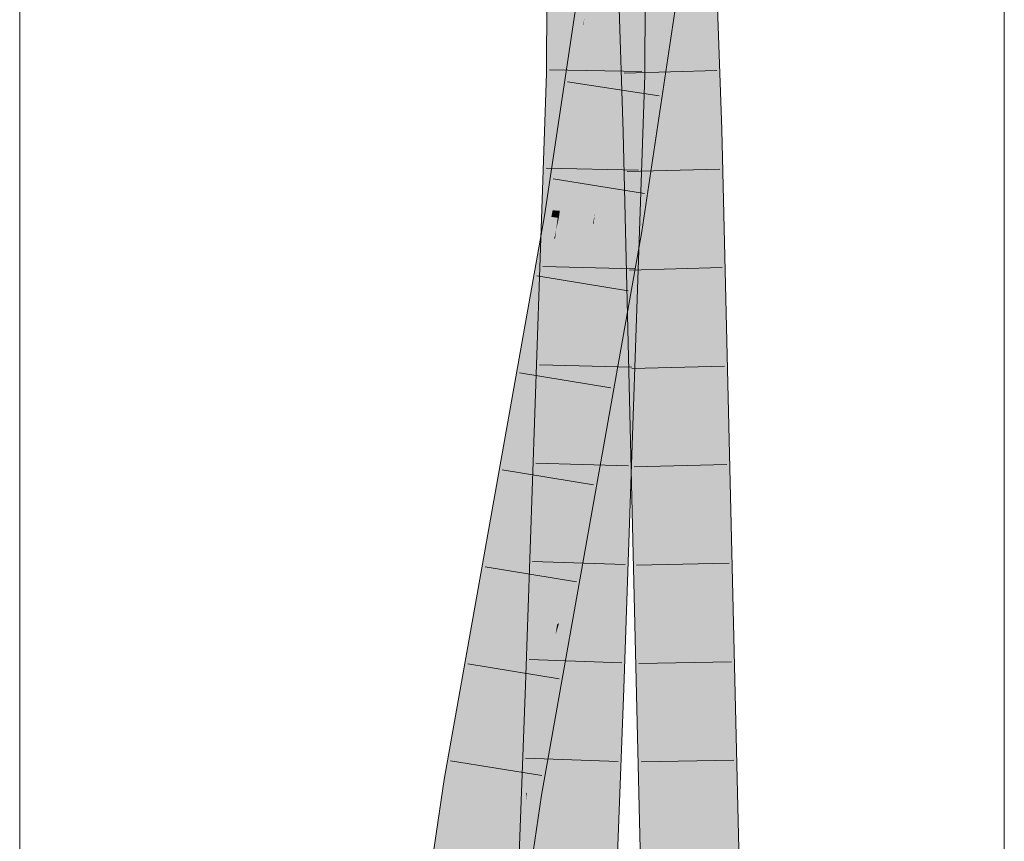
# Model space of a CAD drawing. Extents: x -620 to 3480, y 62 to 1107.
# Tile 215 of 244: x 170.82 to 173.32, y 803.98 to 806.06. Entities that reach past the tile are written whole.
import ezdxf

# ---------------------------------------------------------------- set-up
doc = ezdxf.new("R2010")
doc.units = 0
doc.layers.get('0').update_dxf_attribs({"lineweight": 35})
doc.layers.add('E_Detail_Linie_Text_Bem', color=7, linetype='Continuous', lineweight=13)
for name, color, linetype, lineweight, true_color in [('E_Leerrohr 25-A06G9GVN8I', 7, 'Continuous', 9, 0xff8000), ('E_Leerrohr 25-Shading', 7, 'Continuous', 9, 0xff8000), ('E_Leerrohr 32-A06G9GVS8I', 7, 'Continuous', 9, 0x00b300), ('E_Leerrohr 32-Shading', 7, 'Continuous', 9, 0x00b300)]:
    doc.layers.add(name, color=color, linetype=linetype, lineweight=lineweight, true_color=true_color)

# ---------------------------------------------------------------- blocks, each defined once
blk = doc.blocks.new('Shading-A06G9GDP8I', base_point=(250.5309, 772.3447))
at = {"layer": 'E_Leerrohr 25-Shading', "color": 31, "true_color": 0xfabd7f}
for points in [[(172.3847, 805.7767), (172.4731, 805.7792), (172.3096, 808.0059), (172.398, 808.009)], [(172.4765, 805.7794), (172.4447, 806.6822), (172.4731, 805.7792), (172.4427, 806.6823)], [(172.4785, 805.7794), (172.4696, 806.6808), (172.4765, 805.7794), (172.4447, 806.6822)], [(172.4785, 805.7794), (172.5245, 805.7807), (172.4696, 806.6808), (172.5091, 806.6785)], [(172.5091, 806.6785), (172.5245, 805.7807), (172.5156, 806.6781)], [(172.5156, 806.6782), (172.5245, 805.7807), (172.5313, 806.6773), (172.5614, 805.7818)], [(172.4731, 805.7792), (172.3847, 805.7767), (172.4713, 804.89), (172.4058, 804.888)], [(172.4731, 805.7792), (172.4713, 804.89), (172.4808, 805.4548)], [(172.4765, 805.7794), (172.4731, 805.7792), (172.4795, 805.6774)], [(172.4731, 805.7792), (172.4803, 805.5295), (172.4792, 805.683)], [(172.4803, 805.5295), (172.4731, 805.7792), (172.4808, 805.4548)], [(172.4785, 805.7794), (172.4765, 805.7794), (172.4791, 805.691)], [(172.5308, 804.868), (172.5245, 805.7807), (172.4791, 805.691), (172.4785, 805.7794)], [(172.5308, 804.868), (172.5614, 805.7818), (172.5245, 805.7807)], [(172.5308, 804.868), (172.5712, 804.2296), (172.5614, 805.7818), (172.5824, 804.8968)], [(172.5308, 804.868), (172.4791, 805.691), (172.4795, 805.6774)], [(172.4803, 805.5295), (172.5023, 804.7607), (172.4792, 805.683), (172.4795, 805.6774)], [(172.5308, 804.868), (172.4795, 805.6774), (172.5388, 803.7144)], [(172.5399, 803.5494), (172.5388, 803.7144), (172.5023, 804.7607), (172.4795, 805.6774)], [(172.4941, 804.8907), (172.5324, 803.5493), (172.4803, 805.5295), (172.5023, 804.7607)], [(172.4941, 804.8907), (172.4803, 805.5295), (172.4808, 805.4548)], [(172.4713, 804.89), (172.4941, 804.8907), (172.4808, 805.4548)], [(172.4058, 804.888), (172.4375, 803.5478), (172.4941, 804.8907), (172.5258, 803.5492)], [(172.4941, 804.8907), (172.5258, 803.5492), (172.5324, 803.5493)], [(172.5712, 804.2296), (172.6142, 803.5505), (172.5824, 804.8968)], [(172.5388, 803.7144), (172.5712, 804.2296), (172.5308, 804.868)], [(172.5399, 803.5494), (172.5023, 804.7607), (172.537, 803.5493)], [(172.5023, 804.7607), (172.5324, 803.5493), (172.537, 803.5493)], [(172.5388, 803.7144), (172.5438, 803.5494), (172.5712, 804.2296), (172.5599, 803.5497)], [(172.5599, 803.5497), (172.6142, 803.5505), (172.5712, 804.2296)]]:
    blk.add_solid(points, dxfattribs=at)
at = {"layer": 'E_Leerrohr 25-Shading', "color": 43, "true_color": 0xd7ab7f}
for points in [[(172.3096, 808.0059), (172.3278, 806.3785), (172.3833, 805.7767), (172.3481, 805.7757)], [(172.3096, 808.0059), (172.3833, 805.7767), (172.3847, 805.7767)], [(172.5951, 805.7828), (172.5662, 806.6755), (172.5313, 806.6773), (172.5313, 806.6775)], [(172.5313, 806.6773), (172.5614, 805.7818), (172.5951, 805.7828)], [(172.598, 805.7828), (172.568, 806.6754), (172.5951, 805.7828), (172.5662, 806.6755)], [(172.369, 805.4539), (172.3833, 805.7767), (172.3481, 805.7757)], [(172.3481, 805.7757), (172.3558, 805.4534), (172.369, 805.4539), (172.3603, 805.3402)], [(172.369, 805.4539), (172.3746, 805.5266), (172.3833, 805.7767), (172.3851, 805.6937)], [(172.3867, 805.6852), (172.3847, 805.7767), (172.3856, 805.6702), (172.3833, 805.7767)], [(172.3869, 805.6871), (172.3847, 805.7767), (172.3867, 805.6852)], [(172.5951, 805.7828), (172.5614, 805.7818), (172.6, 805.6989), (172.6508, 803.5511)], [(172.5614, 805.7818), (172.5824, 804.8968), (172.6508, 803.5511), (172.6367, 803.5509)], [(172.598, 805.7828), (172.5951, 805.7828), (172.6, 805.6989)], [(172.3746, 805.5266), (172.3856, 805.6702), (172.3851, 805.6937)], [(172.403, 804.9306), (172.3867, 805.6852), (172.4002, 804.9744), (172.3856, 805.6702)], [(172.403, 804.9306), (172.4058, 804.888), (172.3867, 805.6852), (172.3869, 805.6871)], [(172.3855, 805.2008), (172.3862, 805.6423), (172.369, 805.4539), (172.3856, 805.6702)], [(172.4002, 804.9744), (172.3862, 805.6423), (172.3855, 805.2008)], [(172.3847, 804.7364), (172.3558, 805.4534), (172.384, 804.2609)], [(172.3603, 805.3402), (172.3847, 804.7364), (172.369, 805.4539), (172.3855, 805.2008)], [(172.3847, 804.7364), (172.4272, 803.6862), (172.3855, 805.2008), (172.4002, 804.9744)], [(172.4328, 803.5477), (172.403, 804.9306), (172.4272, 803.6862), (172.4002, 804.9744)], [(172.4348, 803.5477), (172.4058, 804.888), (172.4328, 803.5477), (172.403, 804.9306)], [(172.4348, 803.5477), (172.4375, 803.5478), (172.4058, 804.888)], [(172.5824, 804.8968), (172.6142, 803.5505), (172.6367, 803.5509)], [(172.4009, 803.5472), (172.3847, 804.7364), (172.384, 804.2609)], [(172.4009, 803.5472), (172.4301, 803.5477), (172.3847, 804.7364), (172.4272, 803.6862)]]:
    blk.add_solid(points, dxfattribs=at)
at = {"layer": 'E_Leerrohr 32-Shading', "color": 83, "true_color": 0x7fd57f}
for points in [[(172.228, 807.5502), (172.2002, 807.5497), (172.225, 806.0591), (172.1902, 806.0589)], [(172.2886, 807.5512), (172.228, 807.5502), (172.2786, 806.0594), (172.225, 806.0591)], [(172.2791, 805.9226), (172.3091, 806.2574), (172.2786, 806.0594), (172.2886, 807.5512)], [(172.3684, 806.2628), (172.3621, 806.7294), (172.367, 806.051), (172.3583, 806.7002)], [(172.3489, 806.6273), (172.3661, 805.9209), (172.3583, 806.7002), (172.367, 806.051)], [(172.4459, 806.7038), (172.4427, 806.6823), (172.4139, 806.1347), (172.4061, 806.049)], [(172.4427, 806.6823), (172.4359, 806.6369), (172.4061, 806.049), (172.3942, 805.9191)], [(172.3369, 806.5346), (172.3661, 805.9209), (172.3489, 806.6273)], [(172.3948, 806.364), (172.3588, 805.78), (172.4359, 806.6369), (172.3599, 805.7289)], [(172.4359, 806.6369), (172.3599, 805.7289), (172.3942, 805.9191), (172.3633, 805.5795)], [(172.3144, 805.9219), (172.342, 805.9214), (172.3273, 806.4598), (172.3362, 806.5287)], [(172.342, 805.9214), (172.3661, 805.9209), (172.3362, 806.5287), (172.3369, 806.5346)], [(172.4618, 806.5024), (172.4139, 806.1347), (172.4442, 806.0977), (172.3924, 805.753)], [(172.3144, 805.9219), (172.3273, 806.4598), (172.3091, 806.2574)], [(172.3377, 806.3674), (172.3063, 806.3692), (172.3125, 806.0446), (172.2579, 806.0476)], [(172.3465, 806.0427), (172.3948, 806.364), (172.3125, 806.0446), (172.3377, 806.3674)], [(172.3434, 805.5316), (172.3948, 806.364), (172.3184, 805.5357), (172.3465, 806.0427)], [(172.3091, 806.2574), (172.2791, 805.9226), (172.3144, 805.9219)], [(172.3868, 805.7159), (172.3924, 805.753), (172.4061, 806.049), (172.4139, 806.1347)], [(172.225, 806.0591), (172.1902, 806.0589), (172.2248, 805.9237), (172.1893, 805.9244)], [(172.2786, 806.0594), (172.225, 806.0591), (172.2777, 805.9227), (172.2248, 805.9237)], [(172.2786, 806.0594), (172.2777, 805.9227), (172.2791, 805.9226)], [(172.2267, 805.6333), (172.2999, 805.8834), (172.2579, 806.0476), (172.3125, 806.0446)], [(172.2267, 805.6333), (172.2579, 806.0476), (172.2395, 805.9247)], [(172.2844, 805.6294), (172.3465, 806.0427), (172.2801, 805.6297), (172.2999, 805.8834)], [(172.3201, 805.5656), (172.3465, 806.0427), (172.2803, 805.5687), (172.2844, 805.6294)], [(172.2999, 805.8834), (172.3465, 806.0427), (172.3125, 806.0446)], [(172.3942, 805.9191), (172.3797, 805.6688), (172.4061, 806.049), (172.3868, 805.7159)], [(172.2103, 804.9963), (172.1893, 805.9244), (172.1652, 804.5698), (172.1745, 805.4891)], [(172.216, 805.0505), (172.2248, 805.9237), (172.2103, 804.9963), (172.1893, 805.9244)], [(172.2395, 805.9247), (172.196, 805.6354), (172.2267, 805.6333)], [(172.2631, 805.4964), (172.2777, 805.9227), (172.216, 805.0505), (172.2248, 805.9237)], [(172.2631, 805.4964), (172.2704, 805.5654), (172.2777, 805.9227)], [(172.2761, 805.63), (172.2791, 805.9226), (172.2705, 805.5695), (172.2777, 805.9227)], [(172.311, 805.4914), (172.2791, 805.9226), (172.2747, 805.4952)], [(172.3153, 805.4909), (172.3144, 805.9219), (172.311, 805.4914), (172.2791, 805.9226)], [(172.3402, 805.4883), (172.342, 805.9214), (172.3153, 805.4909), (172.3144, 805.9219)], [(172.342, 805.9214), (172.3402, 805.4883), (172.3661, 805.9209), (172.3512, 805.4871)], [(172.3797, 805.6688), (172.3942, 805.9191), (172.3637, 805.5623), (172.3633, 805.5795)], [(172.2991, 805.8807), (172.2267, 805.6333), (172.2761, 805.63)], [(172.2801, 805.6297), (172.2999, 805.8834), (172.2761, 805.63), (172.2991, 805.8807)], [(172.3599, 805.7289), (172.3588, 805.78), (172.3526, 805.6417), (172.3531, 805.6886)], [(172.3633, 805.5795), (172.3599, 805.7289), (172.3515, 805.5303), (172.3526, 805.6417)], [(172.3531, 805.6886), (172.3434, 805.5316), (172.3526, 805.6417)], [(172.2241, 805.5731), (172.2267, 805.6333), (172.187, 805.576), (172.196, 805.6354)], [(172.2241, 805.5731), (172.2754, 805.5691), (172.2267, 805.6333), (172.2801, 805.6297)], [(172.269, 805.4958), (172.2747, 805.4952), (172.2705, 805.5695), (172.2761, 805.63)], [(172.2785, 805.5422), (172.2844, 805.6294), (172.2733, 805.5431), (172.2754, 805.5691)], [(172.2754, 805.5691), (172.2844, 805.6294), (172.2801, 805.6297)], [(172.3526, 805.6417), (172.3434, 805.5316), (172.3515, 805.5303)], [(172.2231, 805.5513), (172.2241, 805.5731), (172.1843, 805.5577), (172.187, 805.576)], [(172.3633, 805.5795), (172.3515, 805.5303), (172.3587, 805.5291)], [(172.3633, 805.5795), (172.3587, 805.5291), (172.3637, 805.5623)], [(172.1811, 805.5051), (172.1843, 805.5577), (172.175, 805.5057)], [(172.1843, 805.5577), (172.1811, 805.5051), (172.2231, 805.5513), (172.2205, 805.5009)], [(172.2231, 805.5513), (172.2205, 805.5009), (172.2715, 805.5434), (172.2631, 805.4964)], [(172.2715, 805.5434), (172.2754, 805.5691), (172.2231, 805.5513), (172.2241, 805.5731)], [(172.2631, 805.4964), (172.269, 805.4958), (172.2704, 805.5654)], [(172.2754, 805.5691), (172.2715, 805.5434), (172.2733, 805.5431)], [(172.3184, 805.5357), (172.3201, 805.5656), (172.2785, 805.5422), (172.2803, 805.5687)], [(172.2028, 805.158), (172.223, 804.994), (172.2715, 805.5434), (172.2641, 805.4425)], [(172.2294, 804.941), (172.2785, 805.5422), (172.2641, 805.4425), (172.2733, 805.5431)], [(172.2922, 805.1556), (172.3184, 805.5357), (172.2294, 804.941), (172.2785, 805.5422)], [(172.2733, 805.5431), (172.2715, 805.5434), (172.2641, 805.4425)], [(172.3434, 805.5316), (172.3184, 805.5357), (172.3319, 805.3784), (172.2922, 805.1556)], [(172.3319, 805.3784), (172.3587, 805.5291), (172.3434, 805.5316)], [(172.143, 804.8926), (172.1745, 805.5025), (172.1331, 804.8317), (172.1012, 805.0915)], [(172.1745, 805.5025), (172.1378, 804.7931), (172.175, 805.5057), (172.1811, 805.5051)], [(172.1811, 805.5051), (172.1378, 804.7931), (172.2205, 805.5009), (172.2028, 805.158)], [(172.2205, 805.5009), (172.2028, 805.158), (172.2631, 805.4964)], [(172.1662, 804.6639), (172.1745, 805.4891), (172.1398, 804.3707), (172.1362, 804.3708)], [(172.2245, 804.3676), (172.2631, 805.4964), (172.2139, 804.8374), (172.216, 805.0505)], [(172.2459, 804.3668), (172.269, 805.4958), (172.2245, 804.3676), (172.2631, 805.4964)], [(172.263, 804.3662), (172.2747, 805.4952), (172.2459, 804.3668), (172.269, 805.4958)], [(172.3128, 804.3644), (172.2747, 805.4952), (172.263, 804.3662)], [(172.3128, 804.3644), (172.3155, 805.4308), (172.2747, 805.4952), (172.311, 805.4914)], [(172.3155, 805.4308), (172.3153, 805.4909), (172.311, 805.4914)], [(172.3386, 805.1179), (172.3402, 805.4883), (172.3155, 805.4308), (172.3153, 805.4909)], [(172.3402, 805.4883), (172.3386, 805.1179), (172.3512, 805.4871)], [(172.223, 804.994), (172.2281, 804.9518), (172.2641, 805.4425)], [(172.2294, 804.941), (172.2641, 805.4425), (172.2281, 804.9518)], [(172.3155, 805.4308), (172.3128, 804.3644), (172.3174, 804.4988)], [(172.3386, 805.1179), (172.3155, 805.4308), (172.3174, 804.4988)], [(172.2028, 805.158), (172.1378, 804.7931), (172.223, 804.994), (172.2173, 804.9328)], [(172.2922, 805.1556), (172.2294, 804.941), (172.2395, 804.8596)], [(172.1331, 804.8317), (172.1012, 805.0915), (172.0706, 804.446), (172.0362, 804.7266)], [(172.2139, 804.8374), (172.216, 805.0505), (172.2103, 804.9963)], [(172.1632, 804.3698), (172.2139, 804.8374), (172.1652, 804.5698), (172.2103, 804.9963)], [(172.2173, 804.9328), (172.2281, 804.9518), (172.223, 804.994)], [(172.2281, 804.9518), (172.2173, 804.9328), (172.2087, 804.6871), (172.1806, 804.5317)], [(172.2281, 804.9518), (172.2087, 804.6871), (172.2294, 804.941)], [(172.2173, 804.9328), (172.1378, 804.7931), (172.1806, 804.5317), (172.1742, 804.4967)], [(172.2294, 804.941), (172.2087, 804.6871), (172.2395, 804.8596)], [(172.1378, 804.7931), (172.143, 804.8926), (172.1331, 804.8317)], [(172.0728, 804.4282), (172.1378, 804.7931), (172.0706, 804.446), (172.1331, 804.8317)], [(172.2139, 804.8374), (172.1632, 804.3698), (172.2092, 804.3682)], [(172.2245, 804.3676), (172.2139, 804.8374), (172.2092, 804.3682)], [(172.102, 804.0988), (172.1378, 804.7931), (172.0562, 804.1061), (172.0728, 804.4282)], [(172.1378, 804.7931), (172.102, 804.0988), (172.1652, 804.5698), (172.1342, 804.2765)], [(172.0362, 804.7266), (171.9294, 804.1267), (172.0728, 804.4282), (172.0166, 804.1126)], [(172.18, 804.5259), (172.2087, 804.6871), (172.1806, 804.5317)], [(172.1632, 804.3698), (172.1662, 804.6639), (172.1398, 804.3707)], [(172.1342, 804.2765), (172.1742, 804.4967), (172.1652, 804.5698)], [(172.1742, 804.4967), (172.1745, 804.4947), (172.1806, 804.5317), (172.18, 804.5259)], [(172.1323, 804.2581), (172.1745, 804.4947), (172.1342, 804.2765), (172.1742, 804.4967)], [(172.0728, 804.4282), (172.0166, 804.1126), (172.0562, 804.1061)], [(172.1368, 804.3373), (172.1362, 804.3708), (172.1336, 804.302)], [(172.1398, 804.3707), (172.1362, 804.3708), (172.1368, 804.3373)], [(172.1368, 804.3373), (172.1374, 804.3071), (172.1398, 804.3707), (172.1442, 804.3705)], [(172.1374, 804.3071), (172.1532, 803.4678), (172.1442, 804.3705), (172.1632, 804.3698)], [(172.1656, 802.8125), (172.1632, 804.3698), (172.1532, 803.4678)], [(172.1632, 804.3698), (172.1656, 802.8125), (172.2083, 804.3682)], [(172.1656, 802.8125), (172.2028, 803.7957), (172.2083, 804.3682), (172.2092, 804.3682)], [(172.2028, 803.7957), (172.2245, 804.3676), (172.2092, 804.3682)], [(172.2459, 804.3668), (172.2245, 804.3676), (172.2194, 803.1761), (172.2028, 803.7957)], [(172.2292, 802.8108), (172.263, 804.3662), (172.2194, 803.1761), (172.2459, 804.3668)], [(172.263, 804.3662), (172.2292, 802.8108), (172.244, 802.8104)], [(172.244, 802.8104), (172.254, 802.8101), (172.263, 804.3662), (172.3128, 804.3644)], [(172.1336, 804.302), (172.1332, 804.2684), (172.1368, 804.3373), (172.1374, 804.3071)], [(172.1332, 804.2684), (172.1182, 802.8138), (172.1374, 804.3071), (172.1532, 803.4678)], [(172.1332, 804.2684), (172.1336, 804.302), (172.1318, 804.2551)], [(172.102, 804.0988), (172.1039, 804.0984), (172.1342, 804.2765), (172.1323, 804.2581)], [(172.1012, 803.4479), (172.1182, 802.8138), (172.1318, 804.2551), (172.1332, 804.2684)], [(171.9294, 804.1267), (171.7577, 802.9491), (171.8077, 802.6797), (171.7466, 802.6859)], [(171.9294, 804.1267), (171.8077, 802.6797), (172.0166, 804.1126)], [(172.0559, 804.0977), (172.0166, 804.1126), (171.8957, 802.6709), (171.8077, 802.6797)], [(172.0562, 804.1061), (172.0166, 804.1126), (172.0559, 804.0977)], [(172.102, 804.0988), (172.0562, 804.1061), (172.1012, 804.0803), (172.0559, 804.0977)], [(172.0559, 804.0977), (171.8957, 802.6709), (172.0362, 803.6346)], [(172.1012, 804.0803), (172.0559, 804.0977), (172.0362, 803.6346)], [(172.1012, 804.0803), (172.1039, 804.0984), (172.102, 804.0988)]]:
    blk.add_solid(points, dxfattribs=at)
at = {"layer": 'E_Leerrohr 32-Shading', "color": 83, "true_color": 0x7fbd7f}
for points in [[(172.1704, 807.1703), (172.1636, 807.5491), (172.1536, 806.0477)], [(172.1866, 806.2636), (172.1902, 806.0589), (172.1895, 806.8813), (172.2002, 807.5497)], [(172.4027, 805.9201), (172.412, 807.3187), (172.3921, 806.5914), (172.3945, 807.0942)], [(172.1628, 805.925), (172.1756, 806.8793), (172.1536, 806.0477), (172.1704, 807.1703)], [(172.3921, 806.5914), (172.3859, 806.9846), (172.389, 805.9204), (172.3815, 806.9286)], [(172.389, 805.9204), (172.3815, 806.9286), (172.3708, 806.2784), (172.3734, 806.8246)], [(172.1829, 806.4694), (172.1756, 806.8793), (172.1742, 805.9247), (172.1628, 805.925)], [(172.5354, 806.6315), (172.4208, 805.6957), (172.5611, 806.6301)], [(172.4435, 805.9106), (172.4208, 805.6957), (172.5341, 806.6315), (172.5354, 806.6315)], [(172.5244, 806.6321), (172.5092, 806.5303), (172.5341, 806.6315), (172.4435, 805.9106)], [(172.389, 805.9204), (172.4027, 805.9201), (172.3921, 806.5914)], [(172.5092, 806.5303), (172.4367, 806.0274), (172.3949, 805.5232), (172.3835, 805.525)], [(172.5092, 806.5303), (172.3949, 805.5232), (172.4435, 805.9106)], [(172.4367, 806.0274), (172.5092, 806.5303), (172.4442, 806.0977)], [(172.185, 805.9245), (172.1866, 806.2636), (172.1742, 805.9247), (172.1829, 806.4694)], [(172.2579, 806.0476), (172.3063, 806.3692), (172.2472, 806.0481), (172.2493, 806.0651)], [(172.231, 806.0265), (172.2628, 806.3264), (172.1658, 805.681)], [(172.3761, 805.9207), (172.3708, 806.2784), (172.373, 805.9207), (172.3701, 806.136)], [(172.389, 805.9204), (172.3708, 806.2784), (172.3761, 805.9207)], [(172.1888, 805.9244), (172.1902, 806.0589), (172.185, 805.9245), (172.1866, 806.2636)], [(172.2704, 806.2349), (172.2744, 806.2712), (172.231, 806.0265), (172.2349, 806.0629)], [(172.3684, 806.2628), (172.367, 806.051), (172.3681, 805.9208), (172.3669, 805.9208)], [(172.3681, 805.9208), (172.369, 805.9208), (172.3684, 806.2628), (172.3691, 806.2068)], [(172.231, 806.0265), (172.2167, 805.8908), (172.2704, 806.2349), (172.2493, 806.0651)], [(172.3691, 806.2068), (172.369, 805.9208), (172.3701, 806.136)], [(172.3701, 806.136), (172.369, 805.9208), (172.373, 805.9207)], [(172.4442, 806.0977), (172.3924, 805.753), (172.4367, 806.0274), (172.3893, 805.6981)], [(172.1888, 805.9244), (172.1893, 805.9244), (172.1902, 806.0589)], [(172.2493, 806.0651), (172.2462, 806.0482), (172.2472, 806.0481)], [(172.367, 806.051), (172.3661, 805.9209), (172.3669, 805.9208)], [(172.1481, 805.5636), (172.231, 806.0265), (172.1658, 805.681)], [(172.1481, 805.5636), (172.1552, 805.5624), (172.231, 806.0265), (172.2167, 805.8908)], [(172.1628, 805.925), (172.1536, 806.0477), (172.1527, 805.9252)], [(172.2462, 806.0482), (172.2167, 805.8908), (172.2268, 805.8836), (172.2024, 805.7554)], [(172.2462, 806.0482), (172.2268, 805.8836), (172.2472, 806.0481)], [(172.2472, 806.0481), (172.2268, 805.8836), (172.2579, 806.0475)], [(172.2579, 806.0476), (172.2456, 805.9826), (172.2395, 805.9247)], [(172.2579, 806.0476), (172.2472, 806.0481), (172.2579, 806.0475)], [(172.3835, 805.525), (172.4367, 806.0274), (172.3796, 805.5257), (172.3893, 805.6981)], [(172.2456, 805.9826), (172.2268, 805.8836), (172.2395, 805.9247), (172.196, 805.6354)], [(172.1434, 805.509), (172.1628, 805.925), (172.1385, 805.5096), (172.1527, 805.9252)], [(172.1628, 805.925), (172.1434, 805.509), (172.1458, 805.5088)], [(172.1742, 805.9247), (172.1628, 805.925), (172.1536, 805.5079), (172.1458, 805.5088)], [(172.1742, 805.9247), (172.1536, 805.5079), (172.185, 805.9245), (172.161, 805.5072)], [(172.185, 805.9245), (172.161, 805.5072), (172.1822, 805.8101), (172.1648, 805.5068)], [(172.1893, 805.9244), (172.1783, 805.6471), (172.1745, 805.4891)], [(172.1893, 805.9244), (172.1888, 805.9244), (172.1783, 805.6471), (172.1804, 805.7334)], [(172.1804, 805.7334), (172.1888, 805.9244), (172.1822, 805.8101)], [(172.1822, 805.8101), (172.1888, 805.9244), (172.185, 805.9245)], [(172.3507, 805.3839), (172.3655, 805.8648), (172.3512, 805.4871), (172.3661, 805.9209)], [(172.373, 805.9207), (172.369, 805.9208), (172.373, 805.7786), (172.3637, 805.6966)], [(172.3637, 805.6966), (172.369, 805.9208), (172.3645, 805.772), (172.3681, 805.9208)], [(172.3681, 805.9208), (172.3669, 805.9208), (172.3645, 805.772), (172.3655, 805.8648)], [(172.3669, 805.9208), (172.3661, 805.9209), (172.3655, 805.8648)], [(172.3761, 805.9207), (172.373, 805.9207), (172.3763, 805.8082), (172.373, 805.7786)], [(172.3763, 805.8082), (172.389, 805.9204), (172.3761, 805.9207)], [(172.3784, 805.4843), (172.389, 805.9204), (172.3767, 805.4844), (172.3763, 805.8082)], [(172.4027, 805.9201), (172.389, 805.9204), (172.3877, 805.4833), (172.3784, 805.4843)], [(172.4435, 805.9106), (172.3949, 805.5232), (172.4208, 805.6957)], [(172.2022, 805.7542), (172.2167, 805.8908), (172.1655, 805.5608), (172.1552, 805.5624)], [(172.2268, 805.8836), (172.2024, 805.7554), (172.185, 805.5761), (172.1836, 805.5762)], [(172.2268, 805.8836), (172.185, 805.5761), (172.196, 805.6354)], [(172.2024, 805.7554), (172.2167, 805.8908), (172.2022, 805.7542)], [(172.35, 805.2261), (172.3655, 805.8648), (172.3507, 805.3839)], [(172.3571, 805.4865), (172.3645, 805.7724), (172.3563, 805.4866), (172.3655, 805.8648)], [(172.1703, 805.5062), (172.1804, 805.7334), (172.1648, 805.5068), (172.1822, 805.8101)], [(172.3729, 805.6005), (172.3763, 805.8082), (172.373, 805.7786)], [(172.3729, 805.4849), (172.3767, 805.4844), (172.3729, 805.6005), (172.3763, 805.8082)], [(172.3614, 805.486), (172.373, 805.7786), (172.3637, 805.6966)], [(172.373, 805.7786), (172.3614, 805.486), (172.3716, 805.5206), (172.371, 805.485)], [(172.373, 805.7786), (172.3716, 805.5206), (172.373, 805.7764)], [(172.3716, 805.5206), (172.3729, 805.6005), (172.373, 805.7764)], [(172.1833, 805.5762), (172.2022, 805.7542), (172.1686, 805.5774)], [(172.2022, 805.7542), (172.1833, 805.5762), (172.2024, 805.7554), (172.1836, 805.5762)], [(172.3573, 805.4865), (172.3645, 805.772), (172.3571, 805.4865), (172.3645, 805.7724)], [(172.3576, 805.4865), (172.3645, 805.772), (172.3573, 805.4865)], [(172.3645, 805.772), (172.3576, 805.4865), (172.3637, 805.6966), (172.3587, 805.4863)], [(172.3893, 805.6981), (172.3924, 805.753), (172.3834, 805.6573), (172.3859, 805.7001)], [(172.3859, 805.7001), (172.3924, 805.753), (172.3868, 805.7159)], [(172.1804, 805.7334), (172.1203, 804.3713), (172.1745, 805.4891), (172.1362, 804.3708)], [(172.3637, 805.5283), (172.3648, 805.5281), (172.3868, 805.7159), (172.3859, 805.7001)], [(172.3859, 805.7001), (172.3648, 805.5281), (172.3834, 805.6573)], [(172.3678, 805.5619), (172.3868, 805.7159), (172.3666, 805.562), (172.3797, 805.6688)], [(172.3614, 805.486), (172.3637, 805.6966), (172.3587, 805.4863)], [(172.3796, 805.5257), (172.3893, 805.6981), (172.3758, 805.5263), (172.3834, 805.6573)], [(172.3666, 805.562), (172.3797, 805.6688), (172.3637, 805.5623)], [(172.3834, 805.6573), (172.3648, 805.5281), (172.3758, 805.5263)], [(172.187, 805.576), (172.196, 805.6354), (172.185, 805.5761)], [(172.371, 805.485), (172.3729, 805.4849), (172.3729, 805.6005)], [(172.1655, 805.5608), (172.1814, 805.5582), (172.1686, 805.5774), (172.1833, 805.5762)], [(172.1833, 805.5762), (172.1814, 805.5582), (172.1836, 805.5762), (172.1817, 805.5581)], [(172.1836, 805.5762), (172.1817, 805.5581), (172.185, 805.5761)], [(172.187, 805.576), (172.185, 805.5761), (172.1837, 805.5578), (172.1817, 805.5581)], [(172.1837, 805.5578), (172.1843, 805.5577), (172.187, 805.576)], [(171.9951, 804.7045), (172.1817, 805.5581), (172.0781, 805.1705), (172.1655, 805.5608)], [(172.1655, 805.5608), (172.1552, 805.5624), (172.0781, 805.1705), (172.118, 805.3944)], [(172.1552, 805.5624), (172.1481, 805.5636), (172.118, 805.3944)], [(172.1776, 805.5275), (172.1811, 805.5553), (172.1728, 805.5059), (172.1703, 805.5062)], [(172.1745, 805.5025), (172.1843, 805.5577), (172.1776, 805.5275)], [(172.1776, 805.5275), (172.1843, 805.5577), (172.178, 805.5312), (172.1837, 805.5578)], [(172.1837, 805.5578), (172.1817, 805.5581), (172.178, 805.5312), (172.1811, 805.5553)], [(172.3624, 805.5285), (172.3666, 805.562), (172.3587, 805.5291), (172.3637, 805.5623)], [(172.3637, 805.5283), (172.3678, 805.5619), (172.3624, 805.5285), (172.3666, 805.562)], [(172.1776, 805.5275), (172.1728, 805.5059), (172.1749, 805.5057)], [(172.3633, 805.5283), (172.3624, 805.5285), (172.2873, 805.0151), (172.2869, 805.0139)], [(172.2894, 805.0221), (172.3637, 805.5283), (172.2873, 805.0151), (172.3633, 805.5283)], [(172.292, 805.0304), (172.3648, 805.5281), (172.2894, 805.0221), (172.3637, 805.5283)], [(172.3278, 805.147), (172.3648, 805.5281), (172.292, 805.0304)], [(172.3648, 805.5281), (172.3278, 805.147), (172.3745, 805.4531), (172.3558, 805.3038)], [(172.3523, 805.487), (172.3587, 805.5291), (172.3512, 805.4871)], [(172.3624, 805.5285), (172.3587, 805.5291), (172.3563, 805.4866), (172.3523, 805.487)], [(172.3835, 805.525), (172.3603, 805.3402), (172.3949, 805.5232), (172.3589, 805.3213)], [(172.3648, 805.5281), (172.3745, 805.4531), (172.3796, 805.5257)], [(172.3745, 805.4531), (172.3835, 805.525), (172.3796, 805.5257)], [(172.1703, 805.5062), (172.0268, 804.8493), (172.1728, 805.5059), (172.0284, 804.8546)], [(172.1728, 805.5059), (172.0284, 804.8546), (172.1746, 805.5037), (172.0622, 804.9645)], [(172.0622, 804.9645), (172.1012, 805.0915), (172.1746, 805.5037), (172.1745, 805.5025)], [(172.161, 805.5072), (172.1086, 804.5948), (172.1648, 805.5068), (172.0996, 804.3721)], [(172.0996, 804.3721), (172.1203, 804.3713), (172.1648, 805.5068), (172.1703, 805.5062)], [(172.1434, 805.509), (172.1251, 805.1187), (172.1086, 804.5948), (172.1039, 804.4991)], [(172.1434, 805.509), (172.1086, 804.5948), (172.1458, 805.5088)], [(172.1458, 805.5088), (172.1086, 804.5948), (172.1536, 805.5079)], [(172.1536, 805.5079), (172.1086, 804.5948), (172.161, 805.5072)], [(172.1251, 805.1187), (172.1434, 805.509), (172.1385, 805.5096)], [(172.1728, 805.5059), (172.1746, 805.5037), (172.1749, 805.5057)], [(172.2738, 804.9712), (172.3523, 805.487), (172.3319, 805.3784), (172.3512, 805.4871)], [(172.3523, 805.487), (172.2738, 804.9712), (172.3563, 805.4866), (172.2869, 805.0139)], [(172.3194, 804.3642), (172.3507, 805.3839), (172.3386, 805.1179), (172.3512, 805.4871)], [(172.329, 804.3638), (172.3573, 805.4865), (172.3417, 804.8859), (172.3571, 805.4865)], [(172.3303, 804.3638), (172.3576, 805.4865), (172.329, 804.3638), (172.3573, 805.4865)], [(172.3576, 805.4865), (172.3303, 804.3638), (172.3587, 805.4863), (172.3319, 804.3637)], [(172.3494, 804.3631), (172.3614, 805.486), (172.3449, 804.91), (172.3587, 805.4863)], [(172.347, 805.1034), (172.3468, 805.0832), (172.3563, 805.4866), (172.3571, 805.4865)], [(172.3558, 804.549), (172.371, 805.485), (172.3494, 804.3631), (172.3614, 805.486)], [(172.3558, 804.549), (172.3695, 805.1146), (172.371, 805.485), (172.3714, 805.485)], [(172.3784, 805.4843), (172.3695, 805.1146), (172.3877, 805.4833), (172.3684, 804.9186)], [(172.3695, 805.1146), (172.3768, 805.4169), (172.3714, 805.485), (172.3767, 805.4844)], [(172.3768, 805.4169), (172.3784, 805.4843), (172.3767, 805.4844)], [(172.2738, 804.9712), (172.3319, 805.3784), (172.2697, 804.9579)], [(172.2863, 805.0699), (172.3319, 805.3784), (172.2922, 805.1555), (172.2922, 805.1556)], [(172.3282, 804.3638), (172.3507, 805.3839), (172.3194, 804.3642)], [(172.3282, 804.3638), (172.3417, 804.886), (172.3507, 805.3839), (172.35, 805.2261)], [(172.3603, 805.3402), (172.3558, 805.3038), (172.3589, 805.3213)], [(172.226, 804.6622), (172.2863, 805.0699), (172.2149, 804.6262), (172.2922, 805.1555)], [(172.2576, 804.9185), (172.2922, 805.1556), (172.2395, 804.8596)], [(172.3278, 805.147), (172.292, 805.0304), (172.2628, 804.7821), (172.2492, 804.7376)], [(172.3194, 804.3642), (172.3386, 805.1179), (172.3143, 804.3644), (172.3174, 804.4988)], [(172.3417, 804.8859), (172.3468, 805.0832), (172.347, 805.1034)], [(172.3695, 805.1146), (172.3558, 804.549), (172.3684, 804.9186)], [(172.0362, 804.7266), (172.1012, 805.0915), (172.0084, 804.7079), (172.0608, 804.96)], [(172.292, 805.0304), (172.2869, 805.0139), (172.2492, 804.7376), (172.2438, 804.7202)], [(172.2738, 804.9712), (172.2275, 804.6671), (172.2869, 805.0139), (172.2438, 804.7202)], [(172.0608, 804.96), (172.0284, 804.8546), (172.0084, 804.7079)], [(172.2697, 804.9579), (172.226, 804.6622), (172.2738, 804.9712), (172.2275, 804.6671)], [(172.2149, 804.6262), (172.2576, 804.9185), (172.2087, 804.6871), (172.2395, 804.8596)], [(172.3449, 804.91), (172.3319, 804.3637), (172.3392, 804.3635)], [(172.3494, 804.3631), (172.3449, 804.91), (172.3392, 804.3635)], [(172.329, 804.3638), (172.3417, 804.886), (172.3282, 804.3638)], [(171.9478, 804.4391), (171.9625, 804.4869), (172.0284, 804.8546), (172.0084, 804.7079)], [(171.9478, 804.4391), (172.0284, 804.8546), (171.9951, 804.7045)], [(172.0268, 804.8493), (171.9951, 804.7045), (172.0284, 804.8546)], [(172.2064, 804.4651), (172.2628, 804.7821), (172.2438, 804.7202)], [(172.0362, 804.7266), (172.0084, 804.7079), (171.9909, 804.5793)], [(172.0362, 804.7266), (172.0294, 804.7045), (172.0038, 804.5448)], [(172.0294, 804.7045), (171.9909, 804.5793), (172.0038, 804.5448), (171.9294, 804.1267)], [(171.9625, 804.4869), (171.9909, 804.5793), (172.0084, 804.7079)], [(172.2001, 804.4871), (172.1502, 804.1497), (172.2438, 804.7202), (172.2064, 804.4651)], [(172.2001, 804.4871), (172.2438, 804.7202), (172.2275, 804.6671)], [(172.18, 804.5259), (172.1851, 804.5294), (172.2087, 804.6871)], [(172.1937, 804.5574), (172.2087, 804.6871), (172.1851, 804.5294)], [(172.2149, 804.6262), (172.2087, 804.6871), (172.1937, 804.5574)], [(172.226, 804.6622), (172.2149, 804.6262), (172.14, 804.0926), (172.1516, 804.1924)], [(172.226, 804.6622), (172.14, 804.0926), (172.2001, 804.4871)], [(172.226, 804.6622), (172.2001, 804.4871), (172.2275, 804.6671)], [(172.2149, 804.6262), (172.1937, 804.5574), (172.1516, 804.1924)], [(171.8984, 804.1317), (171.9294, 804.1267), (171.9478, 804.4391), (171.9909, 804.5793)], [(172.1039, 804.4991), (172.0996, 804.3721), (172.1086, 804.5948)], [(172.1851, 804.5294), (172.1516, 804.1924), (172.1937, 804.5574)], [(172.1851, 804.5294), (172.1202, 804.0958), (172.1516, 804.1924), (172.137, 804.0931)], [(172.1811, 804.5164), (172.1202, 804.0958), (172.1851, 804.5294)], [(172.1745, 804.4947), (172.176, 804.4998), (172.18, 804.5259)], [(172.18, 804.5258), (172.176, 804.4998), (172.1783, 804.5071)], [(172.18, 804.5259), (172.18, 804.5258), (172.1851, 804.5294), (172.1783, 804.5071)], [(172.1202, 804.0958), (172.1811, 804.5164), (172.1147, 804.0967), (172.1303, 804.2415)], [(172.1811, 804.5164), (172.1317, 804.2539), (172.1303, 804.2415)], [(172.1811, 804.5164), (172.1745, 804.4947), (172.1317, 804.2539), (172.1323, 804.2581)], [(172.2001, 804.4871), (172.14, 804.0926), (172.1502, 804.1497)], [(172.3174, 804.4988), (172.3128, 804.3644), (172.3143, 804.3644)], [(171.8984, 804.1317), (171.9478, 804.4391), (171.9111, 804.2331)], [(172.1203, 804.3713), (172.0996, 804.3721), (172.0982, 803.9156), (172.0711, 803.6204)], [(172.1145, 804.0944), (172.1203, 804.3713), (172.0981, 803.9154)], [(172.1336, 804.302), (172.1362, 804.3708), (172.1145, 804.0944), (172.1203, 804.3713)], [(172.2787, 803.0342), (172.3143, 804.3644), (172.254, 802.8101), (172.3128, 804.3644)], [(172.3194, 804.3642), (172.3143, 804.3644), (172.2751, 802.8095), (172.2728, 802.8096)], [(172.3046, 803.5455), (172.3282, 804.3638), (172.2837, 803.1104), (172.3194, 804.3642)], [(172.3026, 803.4037), (172.329, 804.3638), (172.2988, 803.345), (172.3282, 804.3638)], [(172.3303, 804.3638), (172.329, 804.3638), (172.305, 803.4406), (172.3026, 803.4037)], [(172.3085, 803.4941), (172.3319, 804.3637), (172.305, 803.4406), (172.3303, 804.3638)], [(172.3278, 803.7933), (172.3319, 804.3637), (172.3085, 803.4941)], [(172.3278, 803.7933), (172.3326, 803.9188), (172.3319, 804.3637), (172.3392, 804.3635)], [(172.3326, 803.9188), (172.3494, 804.3631), (172.3392, 804.3635)], [(172.1145, 804.0944), (172.1096, 803.8549), (172.1335, 804.3015)], [(172.1336, 804.302), (172.1145, 804.0944), (172.1335, 804.3015)], [(172.1318, 804.2551), (172.1336, 804.302), (172.1315, 804.2507), (172.1334, 804.2986)], [(172.1315, 804.2507), (172.1334, 804.2986), (172.1225, 804.0949)], [(172.1012, 803.4479), (172.1318, 804.2551), (172.102, 803.4864), (172.1315, 804.2507)], [(172.102, 803.4864), (172.1315, 804.2507), (172.1096, 803.8549), (172.1225, 804.0949)], [(172.1323, 804.2581), (172.1039, 804.0984), (172.1263, 804.2198)], [(172.1317, 804.2539), (172.1263, 804.2198), (172.1303, 804.2415)], [(171.8932, 804.1326), (171.8984, 804.1317), (171.9111, 804.2331)], [(172.1303, 804.2415), (172.1263, 804.2198), (172.1147, 804.0967), (172.1072, 804.0979)], [(172.1263, 804.2198), (172.1039, 804.0984), (172.1072, 804.0979)], [(172.137, 804.0931), (172.14, 804.0926), (172.1516, 804.1924)], [(171.8984, 804.1317), (171.8932, 804.1326), (171.7577, 802.9491), (171.8461, 803.8094)], [(171.8984, 804.1317), (171.7577, 802.9491), (171.8227, 803.3951)], [(171.9294, 804.1267), (171.8984, 804.1317), (171.8227, 803.3951)], [(172.0878, 803.9498), (172.1012, 804.0803), (171.9958, 803.2418), (172.0362, 803.6346)], [(172.1202, 804.0958), (172.1072, 804.0979), (172.0149, 803.2349), (172.0906, 803.9697)], [(172.1202, 804.0958), (172.0149, 803.2349), (172.137, 804.0931), (172.1238, 803.9815)], [(172.054, 802.8156), (172.1096, 803.8549), (172.0981, 803.9154), (172.1145, 804.0944)], [(172.0906, 803.9697), (172.1039, 804.0984), (172.0869, 803.9413), (172.1012, 804.0803)], [(172.1072, 804.0979), (172.1039, 804.0984), (172.0906, 803.9697)], [(172.1238, 803.9815), (172.14, 804.0926), (172.137, 804.0931)]]:
    blk.add_solid(points, dxfattribs=at)
blk = doc.blocks.new('Referenz-A06G9GVT8I')
at = {"layer": 'E_Detail_Linie_Text_Bem', "linetype": 'Continuous', "ltscale": 0.13}
for p, q in [((173.3155, 821.2812), (173.3155, 772.1011)), ((170.8155, 800.3011), (170.8155, 812.1011))]:
    blk.add_line(p, q, dxfattribs=at)
at = {"layer": 'E_Leerrohr 25-A06G9GVN8I', "linetype": 'Continuous', "ltscale": 0.13}
for p, q in [((172.3481, 805.7757), (172.2731, 808.0046)), ((172.598, 805.7828), (172.5229, 808.0134)), ((172.5855, 805.9321), (172.3506, 805.9253)), ((172.4009, 803.5472), (172.3481, 805.7757)), ((172.6508, 803.5511), (172.598, 805.7828)), ((172.5929, 805.6821), (172.358, 805.6755)), ((172.5988, 805.432), (172.3639, 805.4258)), ((172.6048, 805.1819), (172.3698, 805.176)), ((172.6107, 804.9318), (172.3757, 804.9263)), ((172.6166, 804.6817), (172.3817, 804.6765)), ((172.6225, 804.4316), (172.3876, 804.4267)), ((172.6284, 804.1815), (172.3935, 804.177))]:
    blk.add_line(p, q, dxfattribs=at)
at = {"layer": 'E_Leerrohr 32-A06G9GVS8I', "linetype": 'Continuous', "ltscale": 0.13}
for p, q in [((172.4027, 805.9201), (172.4136, 807.5533)), ((172.1527, 805.9252), (172.1636, 807.5491)), ((172.1481, 805.5636), (172.3718, 807.0511)), ((172.3949, 805.5232), (172.6203, 807.0238)), ((172.0996, 804.3721), (172.1527, 805.9252)), ((172.3953, 805.9293), (172.1603, 805.934)), ((172.4391, 805.8679), (172.2067, 805.9031)), ((172.3494, 804.3631), (172.4027, 805.9201)), ((172.3869, 805.6791), (172.152, 805.6844)), ((172.4018, 805.6197), (172.1697, 805.6569)), ((171.8932, 804.1326), (172.1481, 805.5636)), ((172.14, 804.0926), (172.3949, 805.5232)), ((172.3784, 805.429), (172.1435, 805.4349)), ((172.3604, 805.3727), (172.1285, 805.4107)), ((172.3698, 805.1788), (172.1349, 805.1853)), ((172.3166, 805.1267), (172.0847, 805.1645)), ((172.3613, 804.9287), (172.1264, 804.9358)), ((172.2728, 804.8806), (172.0408, 804.9184)), ((172.3527, 804.6785), (172.1178, 804.6862)), ((172.2289, 804.6345), (171.997, 804.6722)), ((172.1851, 804.3884), (171.9531, 804.4261)), ((172.3441, 804.4284), (172.1093, 804.4367)), ((172.0407, 802.8159), (172.0996, 804.3721)), ((172.2906, 802.8091), (172.3494, 804.3631)), ((172.1412, 804.1423), (171.9093, 804.1799)), ((172.3349, 804.1786), (172.1001, 804.1868)), ((171.6834, 802.6923), (171.8932, 804.1326)), ((171.9321, 802.6672), (172.14, 804.0926))]:
    blk.add_line(p, q, dxfattribs=at)

msp = doc.modelspace()

# ---------------------------------------------------------------- block references
at = {"color": 8, "lineweight": 25, "ltscale": 0.25, "true_color": 0x808080}
msp.add_blockref('Referenz-A06G9GVT8I', (0, 0), dxfattribs=at)
msp.add_blockref('Shading-A06G9GDP8I', (250.5309, 772.3447))

doc.saveas('drawing.dxf')
